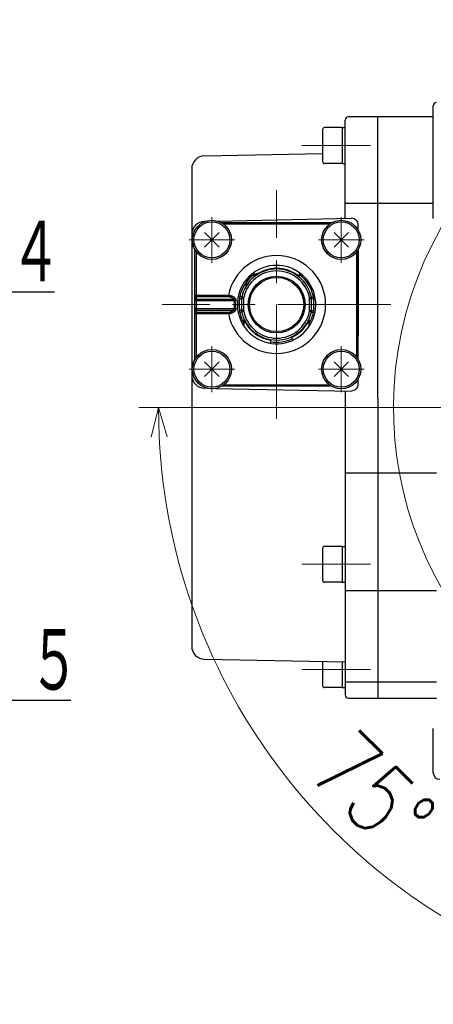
# Model space of a CAD drawing. Header units: millimetres. Extents: x 0 to 1300, y 0 to 891.
# Tile 16 of 141: x 486 to 550, y 187 to 338. Entities that reach past the tile are written whole.
import ezdxf

# ---------------------------------------------------------------- set-up
doc = ezdxf.new("R2010")
doc.units = ezdxf.units.MM
doc.header["$LTSCALE"] = 0.545669
doc.linetypes.add('CENTER', pattern=[50.8, 31.75, -6.35, 6.35, -6.35])
doc.layers.add('NoLayerName_001', color=7, linetype='Continuous')
doc.styles.get("Standard").update_dxf_attribs({"font": 'txt', "bigfont": 'extfont2'})
doc.dimstyles.get("Standard").update_dxf_attribs({"dimtxt": 2.5, "dimasz": 2.5, "dimexe": 1, "dimexo": 1, "dimtad": 1, "dimdec": 3, "dimzin": 0, "dimdsep": 46, "dimtxsty": 'Standard', "dimcen": 2.5, "dimadec": 3, "dimazin": 0, "dimtfac": 0.75, "dimtdec": 3, "dimtmove": 0, "dimatfit": 3, "dimfxl": 1, "dimarcsym": 0})

# ---------------------------------------------------------------- blocks, each defined once
blk = doc.blocks.new('DIM_0002')
at = {"color": 3, "linetype": 'Continuous', "lineweight": 13}
for points in [[(111.46, 46.33), (109.29, 42.21), (109.1, 46.86)], [(104.25, 43.56), (109.29, 42.21), (112.19, 41.43)], [(50.29, 36.8), (41.2, 2.9), (40.43, 0)], [(37.27, 5.39), (41.2, 2.9), (36.55, 3.09)]]:
    blk.add_lwpolyline(points, dxfattribs=at)
blk.add_arc((55.59, 56.6), 55.59, 345, 255, dxfattribs=at)
at = {"color": 3, "linetype": 'Continuous', "lineweight": 13, "width": 0.666667}
blk.add_text('☆２７０%%d', height=10.5, rotation=297.9916, dxfattribs=at).set_placement((97.48, 102.64))
blk = doc.blocks.new('_OPEN30')
at = {"color": 0, "linetype": 'ByBlock', "lineweight": -2}
for p, q in [((-1, 0.267949), (0, 0)), ((0, 0), (-1, -0.267949)), ((0, 0), (-1, 0))]:
    blk.add_line(p, q, dxfattribs=at)
blk = doc.blocks.new('*D31')
at = {"layer": 'Defpoints', "color": 0}
for p in [(554.18, 278.42), (554.28, 278.42), (592.16, 252.51), (592.18, 252.61), (516.09, 239.71)]:
    blk.add_point(p, dxfattribs=at)
at = {"layer": 'NoLayerName_001', "color": 0, "linetype": 'Continuous', "lineweight": 13}
for p, q in [((551.18, 278.42), (504.51, 278.42)), ((591.38, 249.61), (574.62, 187.05))]:
    blk.add_line(p, q, dxfattribs=at)
blk.add_arc((599.1, 278.42), 91.59, 182.8152, 252.1848, dxfattribs=at)
at = {"layer": 'NoLayerName_001', "color": 0, "lineweight": 13, "xscale": 4.5, "yscale": 4.5, "zscale": 4.5}
for p, rotation in [((507.51, 278.42), 91.40761007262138), ((575.4, 189.95), 343.5923899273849)]:
    blk.add_blockref('_OPEN30', p, dxfattribs=dict(at, rotation=rotation))
at = {"layer": 'NoLayerName_001', "color": 0, "lineweight": 13, "insert": (540.41, 219.43), "char_height": 10.5, "attachment_point": 5, "rotation": 315.1485}
blk.add_mtext('\\W0.8000;75%%d', dxfattribs=at)

msp = doc.modelspace()

# ---------------------------------------------------------------- linework, layer by layer
at = {"layer": 'NoLayerName_001', "color": 7, "linetype": 'Continuous', "lineweight": 25}
for p, q in [((549.59205061, 307.36239141), (549.59205061, 324.61583642)), ((549.59205061, 322.92083634), (536.60164849, 322.92083634)), ((541.10164849, 279.87083634), (541.10164849, 322.92083634)), ((535.65164849, 321.28919196), (532.95164849, 321.28919196)), ((535.65164849, 321.28919196), (535.65164849, 315.78919196)), ((535.65164849, 321.28919196), (536.10164849, 321.28919196)), ((536.10164849, 307.37916968), (536.10164849, 322.42083634)), ((532.65164849, 320.98919196), (532.65164849, 316.08919196)), ((514.56264882, 316.9590828), (532.65164849, 317.31188244)), ((535.65164849, 315.78919196), (532.95164849, 315.78919196)), ((535.65164849, 315.78919196), (536.10164849, 315.78919196)), ((512.60164849, 314.95946308), (512.60164849, 241.87960366)), ((536.10164849, 309.72579427), (549.59205061, 309.72579427)), ((514.72877226, 306.93390142), (514.55999086, 306.93038514)), ((516.55548778, 306.97195799), (537.08081968, 307.39956908)), ((538.10164849, 305.59269392), (538.10164849, 306.39978602)), ((516.81281655, 305.20719831), (514.59048096, 302.98486271)), ((514.59048096, 305.20719831), (516.81281655, 302.98486271)), ((534.39048096, 305.20719831), (536.61281655, 302.98486271)), ((536.61281655, 305.20719831), (534.39048096, 302.98486271)), ((538.10164849, 302.59936709), (538.10164849, 289.45871473)), ((516.81281655, 283.18486271), (514.59048096, 285.40719831)), ((514.59048096, 283.18486271), (516.81281655, 285.40719831)), ((534.39048096, 283.18486271), (536.61281655, 285.40719831)), ((536.61281655, 283.18486271), (534.39048096, 285.40719831)), ((538.10164849, 281.99227499), (538.10164849, 282.79936709)), ((515.03934695, 281.37005096), (514.55999086, 281.38003754)), ((516.24151297, 281.34500583), (537.07911962, 280.91088903)), ((536.10164849, 280.943753), (536.10164849, 234.42083634)), ((541.10164849, 279.87083634), (541.10164849, 233.92083081)), ((536.10164849, 268.42085029), (550.10164849, 268.42085029)), ((532.65164849, 256.86916885), (532.65164849, 251.96916885)), ((535.65164849, 257.16916885), (532.95164849, 257.16916885)), ((535.65164849, 257.16916885), (535.65164849, 251.66916885)), ((535.65164849, 257.16916885), (536.10164849, 257.16916885)), ((535.65164849, 251.66916885), (532.95164849, 251.66916885)), ((535.65164849, 251.66916885), (536.10164849, 251.66916885)), ((536.10164849, 250.42084332), (550.10164849, 250.42084332)), ((514.56264882, 239.88258988), (536.10164849, 239.46250301)), ((532.65164849, 239.53437801), (532.65164849, 235.85248072)), ((535.65164849, 239.47187801), (535.65164849, 235.55248072)), ((535.65164849, 235.55248072), (532.95164849, 235.55248072)), ((535.65164849, 235.55248072), (536.10164849, 235.55248072)), ((536.10164849, 236.42083634), (550.10164849, 236.42083634)), ((536.60164849, 233.92083634), (550.10164849, 233.92083634)), ((549.59205061, 222.49864897), (549.59205061, 229.25734465))]:
    msp.add_line(p, q, dxfattribs=at)
at = {"layer": 'NoLayerName_001', "color": 4, "linetype": 'CENTER', "lineweight": 13}
for p, q in [((529.4451685, 318.53919196), (539.97194042, 318.53919196)), ((525.60164876, 276.69603051), (525.60164876, 311.69603051)), ((515.70164876, 300.59603051), (515.70164876, 307.59603051)), ((535.50164876, 300.59603051), (535.50164876, 307.59603051)), ((512.20164876, 304.09603051), (519.20164876, 304.09603051)), ((539.00164876, 304.09603051), (532.00164876, 304.09603051)), ((543.10164876, 294.19603051), (508.10164876, 294.19603051)), ((525.60164876, 294.19603051), (525.60164876, 281.08128485)), ((515.70164876, 287.79603051), (515.70164876, 280.79603051)), ((535.50164876, 287.79603051), (535.50164876, 280.79603051)), ((512.20164876, 284.29603051), (519.20164876, 284.29603051)), ((539.00164876, 284.29603051), (532.00164876, 284.29603051)), ((529.4451685, 254.41916885), (539.97194042, 254.41916885)), ((529.4451685, 238.30248072), (539.97194042, 238.30248072))]:
    msp.add_line(p, q, dxfattribs=at)
at = {"layer": 'NoLayerName_001', "color": 60, "linetype": 'Continuous', "lineweight": 25}
for p, q in [((534.0049858, 306.69603051), (517.19831171, 306.69603051)), ((533.70164876, 306.49603051), (517.50164876, 306.49603051)), ((513.10164876, 285.79269346), (513.10164876, 302.59936755)), ((513.30164876, 302.29603051), (513.30164876, 286.09603051)), ((537.90164876, 286.09603051), (537.90164876, 302.29603051)), ((538.10164876, 285.79269346), (538.10164876, 302.59936755)), ((525.60164876, 299.72105258), (525.60164876, 300.19603051)), ((522.10164876, 299.06942768), (522.10164876, 298.37364832)), ((529.10164876, 298.37364676), (529.10164876, 299.06942768)), ((518.22863146, 295.57029458), (513.10164876, 295.57029457)), ((518.22863049, 295.57029458), (518.22863049, 295.35816254)), ((513.10164876, 294.82176644), (519.10660805, 294.82176644)), ((518.22863049, 295.35816254), (513.30164876, 295.35816254)), ((513.30164876, 295.03389847), (519.0049744, 295.03389847)), ((519.34894642, 294.79840008), (519.10639949, 294.82176644)), ((520.56737909, 295.2816773), (519.96689755, 295.41117193)), ((520.27412067, 295.34491886), (520.25164876, 295.13411366)), ((520.25164876, 295.13411366), (520.25164876, 293.25794735)), ((520.55164876, 295.13411366), (520.25164876, 295.13411366)), ((520.55164876, 295.13411366), (520.55164876, 293.25794735)), ((530.63591842, 295.2816773), (531.23639996, 295.41117193)), ((530.65164876, 295.13411366), (530.95164876, 295.13411366)), ((530.65164876, 293.25794735), (530.65164876, 295.13411366)), ((530.95164876, 293.25794735), (530.95164876, 295.13411366)), ((513.10164876, 293.57029458), (519.10659654, 293.57029458)), ((513.10164876, 292.82176644), (518.22863151, 292.82176644)), ((513.30164876, 293.35816254), (519.00497707, 293.35816254)), ((513.30164876, 293.03389847), (518.22863049, 293.03389847)), ((518.22863049, 292.82176644), (518.22863049, 293.03389847)), ((519.10639949, 293.57029458), (519.34894642, 293.59366094)), ((520.56737909, 293.11038371), (519.96689755, 292.98088909)), ((520.55164876, 293.25794735), (520.25164876, 293.25794735)), ((530.63591842, 293.11038371), (531.23639996, 292.98088909)), ((530.65164876, 293.25794735), (530.95164876, 293.25794735)), ((530.92917685, 293.04714215), (530.95164876, 293.25794735)), ((520.60164876, 292.02751232), (520.60164876, 290.87940572)), ((530.60164876, 290.87940572), (530.60164876, 292.02750587)), ((524.66304197, 288.26990046), (524.74908092, 288.81312905)), ((527.90491828, 289.25665307), (528.13735833, 288.75818378)), ((534.0049858, 281.69603051), (517.19831171, 281.69603051)), ((517.50164876, 281.89603051), (533.70164876, 281.89603051))]:
    msp.add_line(p, q, dxfattribs=at)
at = {"layer": 'NoLayerName_001', "color": 7, "linetype": 'Continuous', "lineweight": 25}
for centre, radius in [((515.70164876, 304.09603051), 3), ((515.70164876, 304.09603051), 2.75), ((535.50164876, 304.09603051), 3), ((535.50164876, 304.09603051), 2.75), ((515.70164876, 284.29603051), 3), ((515.70164876, 284.29603051), 2.75), ((535.50164876, 284.29603051), 3), ((535.50164876, 284.29603051), 2.75)]:
    msp.add_circle(centre, radius, dxfattribs=at)
at = {"layer": 'NoLayerName_001', "color": 60, "linetype": 'Continuous', "lineweight": 25}
for radius in [4.34998928, 4.15]:
    msp.add_circle((525.60164876, 294.19603051), radius, dxfattribs=at)
at = {"layer": 'NoLayerName_001', "color": 7, "linetype": 'Continuous', "lineweight": 25}
for centre, radius, start, end in [((550.09205061, 324.61583642), 0.5, 90, 180), ((536.60164849, 322.42083634), 0.5, 90, 180), ((532.95164849, 320.98919196), 0.3, 90, 180), ((514.60164849, 314.95946308), 2, 91.1173292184, 180), ((532.95164849, 316.08919196), 0.3, 180, 270), ((514.60164849, 304.93081903), 2, 91.193489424, 180), ((537.10164849, 306.39978602), 1, 0, 91.193489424), ((522.90164876, 296.93706824), 2, 91.193489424, 180), ((514.60164849, 283.37960366), 2, 180, 268.806510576), ((537.10164849, 281.99227499), 1, 268.806510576, 0), ((532.95164849, 256.86916885), 0.3, 90, 180), ((532.95164849, 251.96916885), 0.3, 180, 270), ((514.60164849, 241.8822096), 2, 180, 268.8826707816), ((532.95164849, 235.85248072), 0.3, 180, 270), ((536.60164849, 234.42083634), 0.5, 180, 270), ((550.59205061, 222.49864897), 1, 180, 270)]:
    msp.add_arc(centre, radius, start, end, dxfattribs=at)
at = {"layer": 'NoLayerName_001', "color": 60, "linetype": 'Continuous', "lineweight": 25}
for centre, radius, start, end in [((525.60164876, 294.19603051), 7.5, 190.5582600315, 169.4417400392), ((525.60164876, 294.19603051), 6, 90, 54.3145847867), ((525.60160421, 294.19589211), 6.00014114, 54.3150906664, 89.999574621), ((525.60164876, 294.19603051), 5.76428435, 127.397116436, 167.830456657), ((525.60164876, 294.19603051), 5.45, 12.169543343, 167.830456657), ((525.60164876, 294.19603051), 5.14999816, 12.169543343, 167.830456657), ((525.60171021, 294.19588928), 5.525167, 90.0006372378, 129.3070934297), ((525.60159086, 294.1958899), 5.52516627, 50.6929499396, 89.9993995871), ((525.60164876, 294.19603051), 5.76428435, 12.169543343, 52.6017519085), ((525.60164876, 294.19603051), 6.52532057, 174.4970750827, 185.5029152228), ((525.60164876, 294.19603051), 6.28165071, 174.4972506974, 185.5027493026), ((530.07629002, 294.19253448), 10.19607044, 174.7667749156, 179.9803544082), ((530.07632158, 294.19952799), 10.196102, 180.0196536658, 185.2332170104), ((522.32283946, 294.90289553), 2.41014672, 167.8254728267, 174.7717030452), ((521.25164876, 295.13411366), 1, 167.8305282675, 179.9999070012), ((529.95164876, 295.13411366), 0.70000024, 0, 12.169543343), ((529.95164876, 295.13411366), 1, 0, 12.169543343), ((528.88045805, 294.90289553), 2.41014671, 5.2282969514, 12.1745271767), ((521.12701027, 294.1925346), 10.19606766, 0.0196448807, 5.2332257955), ((521.12697496, 294.19952803), 10.19610296, 354.7667832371, 359.9803460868), ((522.32283946, 293.48916549), 2.41014671, 185.2282969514, 192.1745271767), ((525.60164876, 294.19603051), 5.76428453, 192.169543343, 209.7982422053), ((521.25164876, 293.25794735), 1, 180.0000930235, 192.1694717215), ((525.60164876, 294.19603051), 5.45, 192.169543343, 347.830456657), ((521.25164876, 293.25794735), 0.70000024, 180, 192.169543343), ((525.60164876, 294.19603051), 5.14999867, 192.169543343, 347.830456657), ((525.60164876, 294.19603051), 5.76428453, 330.1954717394, 347.830456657), ((529.95164876, 293.25794735), 0.70000024, 347.830456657, 0), ((529.95164876, 293.25794735), 1, 347.830456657, 0), ((528.88045805, 293.48916549), 2.41014672, 347.8254728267, 354.7717030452), ((525.60167702, 294.19605793), 5.52505316, 205.1802291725, 260.9997549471), ((525.60152188, 294.19615668), 5.52519361, 295.0006394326, 334.8191520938), ((525.60164876, 294.19603051), 5.76428453, 260.9995207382, 295.0000138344)]:
    msp.add_arc(centre, radius, start, end, dxfattribs=at)
at = {"layer": 'NoLayerName_001', "color": 8, "linetype": 'Continuous', "lineweight": 25}
msp.add_open_spline([(525.60528943, 299.64602835), (525.60511632, 299.64640414), (525.6046843, 299.64712507), (525.60455507, 299.6483865), (525.60435497, 299.64961715), (525.6042187, 299.65086784), (525.6040911, 299.65211074), (525.60397709, 299.65335736), (525.6038727, 299.6546078), (525.6037769, 299.65586078), (525.60368795, 299.65711476), (525.60360414, 299.6583686), (525.60352482, 299.65962179), (525.6034497, 299.66087436), (525.60337837, 299.6621265), (525.60331046, 299.66337841), (525.60324558, 299.66463028), (525.60316261, 299.66629979), (525.60306451, 299.66838744), (525.6029548, 299.67089355), (525.60285227, 299.67340051), (525.60275609, 299.67590793), (525.60266538, 299.67841549), (525.60256526, 299.68134091), (525.60245846, 299.68468425), (525.60234735, 299.68844567), (525.60224398, 299.69220731), (525.60213683, 299.69638724), (525.6020282, 299.70098547), (525.60191986, 299.70600197), (525.60181259, 299.71143668), (525.60172236, 299.71645348), (525.60166918, 299.71979812), (525.60164874, 299.72105235)], degree=3, knots=[0, 0, 0, 0, 0.001241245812, 0.002474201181, 0.003746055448, 0.004995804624, 0.006243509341, 0.007495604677, 0.008750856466, 0.010007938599, 0.011265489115, 0.012522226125, 0.013777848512, 0.015032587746, 0.016286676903, 0.017540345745, 0.018793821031, 0.020047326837, 0.02255505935, 0.025063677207, 0.02757284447, 0.030082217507, 0.032591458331, 0.035100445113, 0.038863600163, 0.042626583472, 0.046389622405, 0.050152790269, 0.055170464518, 0.060188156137, 0.065205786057, 0.071477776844, 0.07524097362, 0.07524097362, 0.07524097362, 0.07524097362], dxfattribs=at)
at = {"layer": 'NoLayerName_001', "color": 60, "linetype": 'Continuous', "lineweight": 25}
for points, knots in [([(519.20760734, 295.21385525), (519.19854401, 295.22138324), (519.18056129, 295.23662485), (519.15268913, 295.25840139), (519.12430948, 295.27952982), (519.09535519, 295.29988717), (519.06588377, 295.31949916), (519.03591931, 295.33835172), (519.00549341, 295.35644189), (518.97463273, 295.37376694), (518.94336312, 295.39033082), (518.91170761, 295.40613818), (518.87968917, 295.42119397), (518.84733069, 295.43550307), (518.81465512, 295.4490704), (518.78168509, 295.46190096), (518.74844185, 295.47400025), (518.71494387, 295.48537151), (518.68120832, 295.49601855), (518.64725206, 295.50594525), (518.61309198, 295.51515552), (518.57874492, 295.52365325), (518.54422775, 295.53144234), (518.50955727, 295.53852667), (518.47475005, 295.54491032), (518.43982256, 295.55059828), (518.40479106, 295.55559614), (518.36967166, 295.55990701), (518.33448091, 295.56354347), (518.2992338, 295.56648266), (518.263951, 295.56883399), (518.24039971, 295.56975384), (518.22863049, 295.57029458)], [0, 0, 0, 0, 0.0353458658, 0.0707098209, 0.1060893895, 0.141480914, 0.1768796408, 0.212279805, 0.247674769, 0.2830613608, 0.3184427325, 0.3538216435, 0.3891997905, 0.4245778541, 0.4599555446, 0.4953316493, 0.5307049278, 0.566076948, 0.6014495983, 0.6368241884, 0.6722014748, 0.7075816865, 0.7429645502, 0.7783493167, 0.8137349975, 0.8491207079, 0.8845051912, 0.9198867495, 0.9552632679, 0.9906322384, 1.0259907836, 1.0613356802, 1.0613356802, 1.0613356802, 1.0613356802]), ([(513.30164876, 295.35816254), (513.29908666, 295.35812776), (513.2939587, 295.35810917), (513.2862698, 295.35777487), (513.27858558, 295.35725568), (513.27091365, 295.35651729), (513.26326124, 295.3555672), (513.25563568, 295.35440171), (513.24804427, 295.35302011), (513.24049434, 295.35142089), (513.23299319, 295.34960276), (513.22554827, 295.34756435), (513.21816749, 295.34530472), (513.21086104, 295.34281802), (513.20364006, 295.34009828), (513.1965158, 295.33713969), (513.18949955, 295.33393638), (513.18260259, 295.33048249), (513.17583623, 295.32677215), (513.16921175, 295.32279953), (513.16274075, 295.31855878), (513.1564377, 295.31404695), (513.15032386, 295.30926306), (513.14442763, 295.30420793), (513.13877963, 295.29888443), (513.13341067, 295.29329533), (513.12835154, 295.2874434), (513.12363321, 295.28133134), (513.11928647, 295.27496203), (513.11534444, 295.26833989), (513.11183846, 295.26147761), (513.10879565, 295.254396), (513.10624822, 295.24711803), (513.10422256, 295.23967174), (513.1027677, 295.23209581), (513.10180728, 295.22443962), (513.10175003, 295.21930255), (513.10164876, 295.21674118)], [0, 0, 0, 0, 0.00768699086, 0.01538202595, 0.02308358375, 0.03079026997, 0.03850083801, 0.04621420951, 0.05392949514, 0.06164601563, 0.06936332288, 0.07708122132, 0.08479944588, 0.09251656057, 0.10023144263, 0.10794387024, 0.11565458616, 0.12336536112, 0.13107905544, 0.13879967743, 0.14653243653, 0.15428303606, 0.16204727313, 0.16981412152, 0.17757462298, 0.18532245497, 0.19305429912, 0.20077023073, 0.2084741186, 0.21617385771, 0.22387466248, 0.23157568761, 0.23927888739, 0.24698932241, 0.25470294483, 0.26240879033, 0.27009889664, 0.27009889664, 0.27009889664, 0.27009889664]), ([(513.30164876, 295.03389847), (513.29908666, 295.03386369), (513.2939587, 295.0338451), (513.2862698, 295.0335108), (513.27858558, 295.03299161), (513.27091365, 295.03225322), (513.26326124, 295.03130313), (513.25563568, 295.03013764), (513.24804427, 295.02875604), (513.24049434, 295.02715682), (513.23299319, 295.02533869), (513.22554827, 295.02330028), (513.21816749, 295.02104065), (513.21086104, 295.01855395), (513.20364006, 295.01583421), (513.1965158, 295.01287562), (513.18949955, 295.00967231), (513.18260259, 295.00621842), (513.17583623, 295.00250808), (513.16921175, 294.99853546), (513.16274075, 294.99429471), (513.1564377, 294.98978288), (513.15032386, 294.98499899), (513.14442763, 294.97994386), (513.13877963, 294.97462036), (513.13341067, 294.96903126), (513.12835154, 294.96317933), (513.12363321, 294.95706728), (513.11928647, 294.95069796), (513.11534444, 294.94407582), (513.11183846, 294.93721355), (513.10879565, 294.93013193), (513.10624822, 294.92285396), (513.10422256, 294.91540768), (513.1027677, 294.90783174), (513.10180728, 294.90017555), (513.10175003, 294.89503848), (513.10164876, 294.89247712)], [0, 0, 0, 0, 0.00768699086, 0.01538202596, 0.02308358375, 0.03079026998, 0.03850083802, 0.04621420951, 0.05392949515, 0.06164601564, 0.06936332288, 0.07708122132, 0.08479944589, 0.09251656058, 0.10023144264, 0.10794387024, 0.11565458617, 0.12336536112, 0.13107905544, 0.13879967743, 0.14653243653, 0.15428303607, 0.16204727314, 0.16981412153, 0.17757462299, 0.18532245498, 0.19305429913, 0.20077023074, 0.20847411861, 0.21617385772, 0.22387466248, 0.2315756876, 0.23927888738, 0.24698932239, 0.25470294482, 0.26240879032, 0.27009889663, 0.27009889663, 0.27009889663, 0.27009889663]), ([(519.0049744, 295.03389847), (518.99835749, 295.04087071), (518.98526631, 295.05496236), (518.96473912, 295.07525221), (518.9436913, 295.09501743), (518.92204484, 295.11414346), (518.89984399, 295.13263061), (518.87710036, 295.15044861), (518.85383338, 295.16757491), (518.8300615, 295.18398843), (518.80581189, 295.19968324), (518.78110922, 295.21465256), (518.75597837, 295.22889013), (518.73044414, 295.24238958), (518.70453135, 295.25514454), (518.67826463, 295.26714884), (518.65166726, 295.27839631), (518.62476377, 295.2888879), (518.59757735, 295.29862593), (518.5701308, 295.30761269), (518.5424469, 295.31585054), (518.51454845, 295.3233418), (518.48645824, 295.33008882), (518.45819883, 295.33609385), (518.42979222, 295.34135984), (518.40126063, 295.34589562), (518.37262541, 295.34971053), (518.34390779, 295.3528114), (518.31512908, 295.35521471), (518.2863103, 295.35690091), (518.25747354, 295.35798482), (518.23824179, 295.35804844), (518.22863049, 295.35816254)], [0, 0, 0, 0, 0.02883679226, 0.05769409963, 0.08656648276, 0.11544884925, 0.14433654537, 0.17322544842, 0.20211206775, 0.23099499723, 0.25987580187, 0.28875572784, 0.31763533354, 0.34651455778, 0.37539278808, 0.4042689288, 0.43314211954, 0.4620143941, 0.49088806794, 0.51976460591, 0.54864467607, 0.57752820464, 0.60641443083, 0.63530196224, 0.66418943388, 0.6930765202, 0.72196229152, 0.75084492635, 0.77972176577, 0.80858936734, 0.83744355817, 0.86627948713, 0.86627948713, 0.86627948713, 0.86627948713]), ([(519.00511114, 295.03389868), (519.00922101, 295.03587566), (519.01749147, 295.03973311), (519.0296125, 295.04610819), (519.04155996, 295.05281878), (519.05329763, 295.05991475), (519.06482803, 295.06736427), (519.07614329, 295.07515745), (519.08723832, 295.08327852), (519.0981073, 295.09171328), (519.10874457, 295.10044713), (519.11914456, 295.10946555), (519.12930185, 295.1187548), (519.13920347, 295.12831019), (519.14883683, 295.13812678), (519.15818923, 295.14819985), (519.16724835, 295.15852438), (519.17600047, 295.16909627), (519.18443709, 295.1799081), (519.19253025, 295.19096481), (519.20032442, 295.20222531), (519.20517208, 295.20995705), (519.20763848, 295.21379334)], [0, 0, 0, 0, 0.01368192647, 0.02737234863, 0.04107356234, 0.05478687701, 0.06851267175, 0.08225045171, 0.09599890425, 0.10975595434, 0.12351881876, 0.13728405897, 0.15104790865, 0.16480739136, 0.17856011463, 0.192304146, 0.2060380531, 0.21976094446, 0.23347251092, 0.24717306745, 0.26086359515, 0.27454578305, 0.27454578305, 0.27454578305, 0.27454578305]), ([(519.10639627, 294.82171792), (519.1068803, 294.82448786), (519.10791658, 294.83002071), (519.10906629, 294.83839161), (519.10995989, 294.84680068), (519.11054151, 294.85524311), (519.11080977, 294.86370426), (519.11074863, 294.87217212), (519.110346, 294.88063396), (519.10958866, 294.88907658), (519.10846465, 294.89748347), (519.10696974, 294.90583549), (519.10509949, 294.91411081), (519.10284957, 294.92228707), (519.10021569, 294.93034193), (519.09719331, 294.93825292), (519.09377867, 294.94599794), (519.08996523, 294.95355306), (519.08576054, 294.96089951), (519.08118828, 294.96802781), (519.07626869, 294.97492694), (519.0710229, 294.98158632), (519.06547173, 294.98799521), (519.05963621, 294.99414301), (519.05353586, 295.00001949), (519.04718934, 295.00561863), (519.04062159, 295.01094826), (519.03385346, 295.01601694), (519.02690743, 295.02083673), (519.01979968, 295.02540841), (519.01256951, 295.0297745), (519.00763206, 295.03247522), (519.00517978, 295.03385081)], [0, 0, 0, 0, 0.00843573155, 0.01688398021, 0.02534027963, 0.03380130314, 0.04226497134, 0.05073056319, 0.05919882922, 0.06767210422, 0.07615236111, 0.08463575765, 0.09311790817, 0.10159559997, 0.11006697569, 0.11853172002, 0.12699124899, 0.13544888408, 0.14390890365, 0.15237386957, 0.16084441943, 0.16931949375, 0.17779653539, 0.18627168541, 0.19473999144, 0.20319929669, 0.21165412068, 0.22010763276, 0.22856062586, 0.23701170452, 0.24545747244, 0.25389271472, 0.25389271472, 0.25389271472, 0.25389271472]), ([(519.20760734, 295.21385525), (519.21139381, 295.21048648), (519.21906466, 295.20384655), (519.23001917, 295.19326816), (519.24062363, 295.18232533), (519.25079252, 295.17096475), (519.26051462, 295.15921776), (519.2697593, 295.14709338), (519.27849943, 295.13460462), (519.28671572, 295.12176858), (519.29441298, 295.10861564), (519.30159357, 295.09517216), (519.30826081, 295.08146509), (519.31441773, 295.06752117), (519.32006754, 295.05336723), (519.32521347, 295.03902866), (519.32986123, 295.02452762), (519.33402483, 295.00988423), (519.33771874, 294.9951152), (519.34095772, 294.98023696), (519.34375646, 294.96526591), (519.34612971, 294.95021843), (519.348092, 294.93511087), (519.34965876, 294.91995873), (519.35084192, 294.90477481), (519.35164808, 294.88956943), (519.35208535, 294.87435177), (519.35216033, 294.85913103), (519.35188436, 294.843916), (519.35125125, 294.828717), (519.35032023, 294.81353856), (519.34937743, 294.80344743), (519.34894642, 294.79840008)], [0, 0, 0, 0, 0.01520440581, 0.03042917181, 0.04566693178, 0.06091131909, 0.07615713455, 0.09140051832, 0.10663915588, 0.12187416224, 0.13710922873, 0.15234641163, 0.16758592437, 0.18282628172, 0.19806444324, 0.21329597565, 0.22851905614, 0.24373874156, 0.2589593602, 0.27418347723, 0.28941198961, 0.30464422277, 0.31987802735, 0.33510994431, 0.35033802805, 0.36556309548, 0.38078559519, 0.39600539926, 0.41122183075, 0.42643369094, 0.4416392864, 0.45683645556, 0.45683645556, 0.45683645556, 0.45683645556]), ([(520.25164877, 295.13411366), (520.25033801, 295.13356765), (520.24774405, 295.1321838), (520.24334862, 295.13175864), (520.23900436, 295.13114531), (520.23463052, 295.13071246), (520.23025574, 295.13030468), (520.225872, 295.12994669), (520.22148761, 295.1296191), (520.21710286, 295.12931956), (520.21271715, 295.1290408), (520.20832998, 295.12877858), (520.2039414, 295.12853151), (520.19955189, 295.12829779), (520.19516183, 295.12807563), (520.19077141, 295.12786395), (520.18638067, 295.12766191), (520.18052588, 295.12740423), (520.1732065, 295.12710157), (520.1644221, 295.12676522), (520.1556368, 295.12645207), (520.1468508, 295.12615906), (520.13806422, 295.12588487), (520.1278126, 295.12558502), (520.11609573, 295.12526848), (520.1029135, 295.12494201), (520.08973065, 295.12464169), (520.07508245, 295.12433546), (520.05896878, 295.12403125), (520.04138958, 295.1237357), (520.02234489, 295.12345165), (520.00183465, 295.12318685), (519.97985886, 295.1229469), (519.95788267, 295.1227488), (519.93883638, 295.12260867), (519.92711546, 295.12254438), (519.92272012, 295.12251873)], [0, 0, 0, 0, 0.00425981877, 0.00869059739, 0.01307698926, 0.01746416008, 0.02186223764, 0.0262617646, 0.03065794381, 0.03505227, 0.03944652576, 0.04384160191, 0.04823723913, 0.05263307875, 0.05702877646, 0.06142426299, 0.0658196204, 0.07021492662, 0.07900562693, 0.08779648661, 0.09658738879, 0.10537825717, 0.11416910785, 0.12295995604, 0.13614623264, 0.14933250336, 0.16251875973, 0.17570501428, 0.19328668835, 0.21086835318, 0.22845001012, 0.25042708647, 0.27240416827, 0.29438124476, 0.31635831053, 0.32954454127, 0.32954454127, 0.32954454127, 0.32954454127]), ([(530.95164678, 295.13411366), (530.95295757, 295.13356766), (530.95555158, 295.13218384), (530.95994704, 295.13175869), (530.96429133, 295.13114534), (530.96866519, 295.13071249), (530.97304, 295.1303047), (530.97742377, 295.12994671), (530.98180819, 295.12961912), (530.98619297, 295.12931958), (530.9905787, 295.12904082), (530.9949659, 295.12877858), (530.9993545, 295.12853151), (531.00374405, 295.12829779), (531.00813413, 295.12807563), (531.01252458, 295.12786395), (531.01691535, 295.12766191), (531.02277018, 295.12740422), (531.0300896, 295.12710156), (531.03887405, 295.12676522), (531.04765942, 295.12645207), (531.05644547, 295.12615905), (531.06523211, 295.12588486), (531.07548379, 295.12558501), (531.08720073, 295.12526847), (531.10038305, 295.124942), (531.11356598, 295.12464168), (531.12821428, 295.12433546), (531.14432805, 295.12403124), (531.16190735, 295.1237357), (531.18095217, 295.12345165), (531.20146254, 295.12318685), (531.22343846, 295.12294691), (531.24541479, 295.12274881), (531.2644612, 295.12260869), (531.2761822, 295.12254441), (531.28057757, 295.12251876)], [0, 0, 0, 0, 0.0042598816, 0.00869069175, 0.01307711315, 0.01746430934, 0.02186241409, 0.02626196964, 0.03065817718, 0.03505253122, 0.03944681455, 0.04384191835, 0.04823758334, 0.05263345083, 0.05702917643, 0.06142469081, 0.06582007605, 0.07021541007, 0.07900616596, 0.08779708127, 0.09658803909, 0.10537896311, 0.11416986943, 0.12296077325, 0.13614713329, 0.14933348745, 0.16251982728, 0.17570616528, 0.19328795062, 0.21086972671, 0.2284514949, 0.25042871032, 0.27240593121, 0.29438314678, 0.31636035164, 0.32954666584, 0.32954666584, 0.32954666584, 0.32954666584]), ([(513.30164876, 293.35816254), (513.29908666, 293.35819733), (513.2939587, 293.35821592), (513.2862698, 293.35855021), (513.27858558, 293.3590694), (513.27091365, 293.3598078), (513.26326124, 293.36075788), (513.25563568, 293.36192337), (513.24804427, 293.36330497), (513.24049434, 293.3649042), (513.23299319, 293.36672232), (513.22554827, 293.36876073), (513.21816749, 293.37102036), (513.21086104, 293.37350707), (513.20364006, 293.3762268), (513.1965158, 293.37918539), (513.18949955, 293.38238871), (513.18260259, 293.38584259), (513.17583623, 293.38955293), (513.16921175, 293.39352555), (513.16274075, 293.3977663), (513.1564377, 293.40227814), (513.15032386, 293.40706202), (513.14442763, 293.41211715), (513.13877963, 293.41744065), (513.13341067, 293.42302975), (513.12835154, 293.42888168), (513.12363321, 293.43499374), (513.11928647, 293.44136305), (513.11534444, 293.44798519), (513.11183846, 293.45484747), (513.10879565, 293.46192909), (513.10624822, 293.46920705), (513.10422256, 293.47665334), (513.1027677, 293.48422927), (513.10180728, 293.49188546), (513.10175003, 293.49702253), (513.10164876, 293.4995839)], [0, 0, 0, 0, 0.00768699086, 0.01538202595, 0.02308358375, 0.03079026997, 0.03850083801, 0.04621420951, 0.05392949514, 0.06164601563, 0.06936332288, 0.07708122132, 0.08479944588, 0.09251656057, 0.10023144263, 0.10794387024, 0.11565458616, 0.12336536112, 0.13107905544, 0.13879967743, 0.14653243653, 0.15428303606, 0.16204727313, 0.16981412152, 0.17757462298, 0.18532245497, 0.19305429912, 0.20077023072, 0.20847411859, 0.21617385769, 0.22387466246, 0.23157568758, 0.23927888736, 0.24698932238, 0.25470294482, 0.26240879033, 0.27009889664, 0.27009889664, 0.27009889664, 0.27009889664]), ([(513.30164876, 293.03389847), (513.29908666, 293.03393326), (513.2939587, 293.03395185), (513.2862698, 293.03428614), (513.27858558, 293.03480533), (513.27091365, 293.03554373), (513.26326124, 293.03649381), (513.25563568, 293.03765931), (513.24804427, 293.0390409), (513.24049434, 293.04064013), (513.23299319, 293.04245826), (513.22554827, 293.04449666), (513.21816749, 293.04675629), (513.21086105, 293.049243), (513.20364006, 293.05196273), (513.1965158, 293.05492132), (513.18949955, 293.05812464), (513.18260259, 293.06157852), (513.17583623, 293.06528886), (513.16921175, 293.06926148), (513.16274075, 293.07350223), (513.1564377, 293.07801407), (513.15032386, 293.08279795), (513.14442763, 293.08785308), (513.13877963, 293.09317658), (513.13341067, 293.09876568), (513.12835155, 293.10461761), (513.12363321, 293.11072967), (513.11928648, 293.11709898), (513.11534444, 293.12372112), (513.11183847, 293.1305834), (513.10879565, 293.13766501), (513.10624822, 293.14494298), (513.10422256, 293.15238926), (513.1027677, 293.1599652), (513.10180728, 293.16762139), (513.10175003, 293.17275846), (513.10164876, 293.17531982)], [0, 0, 0, 0, 0.00768699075, 0.01538202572, 0.0230835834, 0.0307902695, 0.03850083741, 0.04621420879, 0.0539294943, 0.06164601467, 0.06936332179, 0.07708122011, 0.08479944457, 0.09251655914, 0.10023144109, 0.10794386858, 0.11565458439, 0.12336535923, 0.13107905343, 0.13879967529, 0.14653243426, 0.15428303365, 0.16204727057, 0.16981411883, 0.17757462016, 0.18532245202, 0.19305429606, 0.20077022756, 0.20847411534, 0.21617385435, 0.22387465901, 0.23157568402, 0.23927888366, 0.24698931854, 0.25470294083, 0.26240878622, 0.27009889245, 0.27009889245, 0.27009889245, 0.27009889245]), ([(518.22863049, 293.03389847), (518.23824182, 293.03401272), (518.25747363, 293.03407672), (518.28631048, 293.03516073), (518.31512936, 293.03684685), (518.34390817, 293.03924991), (518.37262589, 293.04235044), (518.4012612, 293.04616497), (518.42979287, 293.05070043), (518.45819955, 293.05596619), (518.486459, 293.06197117), (518.51454923, 293.06871828), (518.54244769, 293.07620975), (518.57013158, 293.08444788), (518.59757813, 293.09343497), (518.62476454, 293.10317332), (518.65166804, 293.11366521), (518.67826542, 293.12491292), (518.70453218, 293.13691735), (518.73044504, 293.14967237), (518.75597935, 293.16317182), (518.78111031, 293.17740933), (518.8058131, 293.19237856), (518.83006284, 293.20807326), (518.85383487, 293.22448666), (518.87710201, 293.24161284), (518.89984581, 293.25943074), (518.92204684, 293.2779178), (518.94369348, 293.29704374), (518.96474147, 293.3168089), (518.98526883, 293.33709869), (518.99836011, 293.35119032), (519.00497707, 293.35816254)], [0, 0, 0, 0, 0.02883601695, 0.05769030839, 0.08655800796, 0.11543493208, 0.14431763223, 0.17320344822, 0.20209056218, 0.23097805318, 0.25986560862, 0.28875187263, 0.31763545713, 0.34651560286, 0.37539223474, 0.40426601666, 0.43313840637, 0.46201170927, 0.49088794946, 0.51976626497, 0.54864556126, 0.57752522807, 0.6064052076, 0.63528606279, 0.66416904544, 0.69305572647, 0.72194469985, 0.75083247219, 0.77971491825, 0.80858738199, 0.83744476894, 0.86628163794, 0.86628163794, 0.86628163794, 0.86628163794]), ([(518.22863049, 292.82176644), (518.24039976, 292.82230747), (518.26395114, 292.82322806), (518.29923409, 292.82557963), (518.3344814, 292.82851873), (518.36967236, 292.83215476), (518.40479196, 292.83646502), (518.43982367, 292.84146221), (518.47475135, 292.84714955), (518.50955872, 292.85353277), (518.54422931, 292.86061698), (518.57874653, 292.86840622), (518.61309363, 292.87690429), (518.64725374, 292.88611503), (518.68121002, 292.89604227), (518.71494561, 292.90668985), (518.74844366, 292.91806159), (518.78168703, 292.93016122), (518.81465723, 292.94299193), (518.84733302, 292.95655926), (518.87969172, 292.97086828), (518.9117104, 292.98592394), (518.94336611, 293.00173118), (518.97463587, 293.01829501), (519.00549664, 293.03562012), (519.03592252, 293.05371051), (519.06588689, 293.07256345), (519.09535819, 293.09217588), (519.12431235, 293.11253368), (519.15269191, 293.13366252), (519.18056404, 293.15543937), (519.19854688, 293.17068103), (519.20761024, 293.17820906)], [0, 0, 0, 0, 0.0353450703, 0.0707038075, 0.1060729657, 0.1414496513, 0.1768313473, 0.2122159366, 0.2476017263, 0.2829874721, 0.3183723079, 0.3537552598, 0.3891355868, 0.42451302, 0.4598877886, 0.4952606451, 0.5306328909, 0.5660064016, 0.6013827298, 0.6367606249, 0.6721388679, 0.7075171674, 0.7428962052, 0.7782776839, 0.8136643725, 0.8490594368, 0.8844597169, 0.919858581, 0.9552502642, 0.9906300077, 1.0259941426, 1.0613401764, 1.0613401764, 1.0613401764, 1.0613401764]), ([(519.00511474, 293.35816504), (519.00756833, 293.3595409), (519.0125084, 293.36224209), (519.0197423, 293.36660927), (519.02685373, 293.37118215), (519.03380348, 293.37600323), (519.04057549, 293.3810732), (519.04714743, 293.38640406), (519.05349854, 293.39200429), (519.05960403, 293.39788161), (519.06544508, 293.40403013), (519.0710019, 293.41043974), (519.07625323, 293.41709996), (519.08117801, 293.42400019), (519.08575484, 293.43112994), (519.08996323, 293.43847833), (519.09377921, 293.446036), (519.09719524, 293.45378418), (519.10021817, 293.46169877), (519.10285202, 293.46975761), (519.10510158, 293.47793813), (519.10697143, 293.4862179), (519.10846614, 293.49457446), (519.10959043, 293.5029859), (519.1103488, 293.51143298), (519.11075285, 293.51989921), (519.11081537, 293.52837133), (519.11054807, 293.53683657), (519.1099666, 293.54528291), (519.10907185, 293.55369564), (519.10791965, 293.56207001), (519.10687968, 293.56760472), (519.10639406, 293.57037566)], [0, 0, 0, 0, 0.00843907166, 0.01688857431, 0.02534337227, 0.03380013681, 0.04225752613, 0.05071637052, 0.05917985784, 0.06765249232, 0.07613200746, 0.08461333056, 0.09309251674, 0.10156696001, 0.11003559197, 0.11849908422, 0.12696007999, 0.13542299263, 0.14389126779, 0.15236639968, 0.16084810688, 0.16933452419, 0.17782239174, 0.18630723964, 0.19478510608, 0.20325784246, 0.21172770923, 0.2201954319, 0.22866031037, 0.23712032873, 0.24557226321, 0.25401178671, 0.25401178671, 0.25401178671, 0.25401178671]), ([(519.20773099, 293.17829622), (519.20526291, 293.18213224), (519.20041188, 293.18986346), (519.19261275, 293.20112299), (519.18451471, 293.21217863), (519.17607331, 293.2229893), (519.16731649, 293.23355992), (519.15825277, 293.24388311), (519.14889588, 293.25395475), (519.13925814, 293.26376987), (519.12935225, 293.27332374), (519.11919081, 293.28261143), (519.10878679, 293.29162827), (519.09814562, 293.30036052), (519.08727287, 293.30879366), (519.07617418, 293.31691312), (519.06485538, 293.32470469), (519.05332156, 293.33215261), (519.04158058, 293.339247), (519.02962993, 293.34595604), (519.01750581, 293.35232959), (519.00923341, 293.35618606), (519.00512255, 293.35816254)], [0, 0, 0, 0, 0.0136842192, 0.0273767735, 0.04107935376, 0.05479294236, 0.06851785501, 0.08225378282, 0.09599983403, 0.10975457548, 0.12351607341, 0.13728193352, 0.15104917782, 0.16481404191, 0.17857309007, 0.19232354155, 0.20606332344, 0.21979112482, 0.23350645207, 0.24720968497, 0.26090213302, 0.27458609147, 0.27458609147, 0.27458609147, 0.27458609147]), ([(519.34894642, 293.59366093), (519.34937709, 293.58861358), (519.35031916, 293.57852243), (519.3512494, 293.563344), (519.35188185, 293.54814501), (519.35215727, 293.53293001), (519.35208179, 293.51770936), (519.35164401, 293.50249187), (519.35083729, 293.48728676), (519.34965347, 293.47210323), (519.34808587, 293.45695159), (519.34612262, 293.44184465), (519.34374846, 293.42679779), (519.34094901, 293.41182726), (519.33770966, 293.39694936), (519.33401588, 293.38218038), (519.32985305, 293.36753666), (519.32520683, 293.35303482), (519.32006344, 293.33869489), (519.31441685, 293.32453918), (519.30826341, 293.31059336), (519.30159956, 293.29688453), (519.29442186, 293.2834397), (519.28672661, 293.27028611), (519.2785111, 293.25745038), (519.26977, 293.24496324), (519.26052303, 293.23284149), (519.25079813, 293.22109746), (519.24062654, 293.20973959), (519.23002028, 293.19879846), (519.2190652, 293.18822058), (519.21139609, 293.18157856), (519.20761024, 293.17820906)], [0, 0, 0, 0, 0.01519707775, 0.0304026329, 0.04561446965, 0.06083086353, 0.07605058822, 0.09127294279, 0.10649777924, 0.12172553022, 0.13695700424, 0.15219030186, 0.16742204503, 0.18265015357, 0.19787400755, 0.21309454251, 0.22831434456, 0.24353774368, 0.2587697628, 0.27400843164, 0.28924915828, 0.30448879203, 0.31972578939, 0.33496036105, 0.35019461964, 0.36543238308, 0.38067498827, 0.39592029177, 0.41116449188, 0.42640233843, 0.44162730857, 0.45683177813, 0.45683177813, 0.45683177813, 0.45683177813]), ([(520.25165087, 293.25794735), (520.25034008, 293.25849336), (520.24774607, 293.25987717), (520.2433506, 293.26030232), (520.23900631, 293.26091567), (520.23463244, 293.26134853), (520.23025763, 293.26175631), (520.22587386, 293.2621143), (520.22148944, 293.26244189), (520.21710466, 293.26274144), (520.21271892, 293.2630202), (520.20833172, 293.26328243), (520.20394312, 293.2635295), (520.19955357, 293.26376322), (520.19516348, 293.26398538), (520.19077304, 293.26419706), (520.18638227, 293.2643991), (520.18052744, 293.26465679), (520.173208, 293.26495945), (520.16442355, 293.2652958), (520.15563818, 293.26560895), (520.14685213, 293.26590196), (520.13806548, 293.26617616), (520.1278138, 293.26647601), (520.11609685, 293.26679255), (520.10291453, 293.26711902), (520.08973159, 293.26741933), (520.07508329, 293.26772556), (520.05896951, 293.26802977), (520.0413902, 293.26832532), (520.02234538, 293.26860937), (520.00183499, 293.26887416), (519.97985906, 293.2691141), (519.95788272, 293.2693122), (519.9388363, 293.26945232), (519.9271153, 293.2695166), (519.92271993, 293.26954225)], [0, 0, 0, 0, 0.00425988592, 0.00869069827, 0.0130771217, 0.01746431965, 0.02186242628, 0.02626198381, 0.03065819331, 0.03505254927, 0.03944683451, 0.04384194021, 0.04823760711, 0.05263347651, 0.05702920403, 0.06142472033, 0.06582010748, 0.07021544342, 0.07900620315, 0.08779712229, 0.09658808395, 0.10537901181, 0.11416992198, 0.12296082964, 0.13614719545, 0.14933355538, 0.16251990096, 0.17570624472, 0.19328803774, 0.21086982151, 0.22845159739, 0.25042882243, 0.27240605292, 0.2943832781, 0.31636049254, 0.32954681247, 0.32954681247, 0.32954681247, 0.32954681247]), ([(530.95164874, 293.25794735), (530.95295951, 293.25849337), (530.95555346, 293.25987722), (530.95994889, 293.26030237), (530.96429315, 293.2609157), (530.96866699, 293.26134855), (530.97304177, 293.26175634), (530.97742551, 293.26211433), (530.9818099, 293.26244191), (530.98619465, 293.26274145), (530.99058036, 293.26302021), (530.99496753, 293.26328244), (530.99935611, 293.26352951), (531.00374562, 293.26376323), (531.00813568, 293.26398538), (531.0125261, 293.26419706), (531.01691684, 293.2643991), (531.02277163, 293.26465679), (531.03009101, 293.26495945), (531.03887541, 293.26529579), (531.04766071, 293.26560894), (531.05644671, 293.26590195), (531.06523329, 293.26617615), (531.07548491, 293.266476), (531.08720178, 293.26679254), (531.10038401, 293.26711901), (531.11356686, 293.26741932), (531.12821506, 293.26772555), (531.14432874, 293.26802976), (531.16190793, 293.26832531), (531.18095262, 293.26860936), (531.20146286, 293.26887416), (531.22343865, 293.26911412), (531.24541484, 293.26931222), (531.26446113, 293.26945234), (531.27618205, 293.26951663), (531.28057739, 293.26954229)], [0, 0, 0, 0, 0.00425981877, 0.00869059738, 0.01307698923, 0.01746416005, 0.02186223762, 0.02626176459, 0.03065794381, 0.03505227, 0.03944652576, 0.04384160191, 0.04823723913, 0.05263307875, 0.05702877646, 0.06142426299, 0.0658196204, 0.07021492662, 0.07900562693, 0.08779648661, 0.09658738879, 0.10537825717, 0.11416910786, 0.12295995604, 0.13614623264, 0.14933250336, 0.16251875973, 0.17570501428, 0.19328668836, 0.21086835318, 0.22845001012, 0.25042708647, 0.27240416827, 0.29438124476, 0.31635831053, 0.32954454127, 0.32954454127, 0.32954454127, 0.32954454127])]:
    msp.add_open_spline(points, degree=3, knots=knots, dxfattribs=at)

# ---------------------------------------------------------------- block references
at = {"layer": 'NoLayerName_001', "color": 3, "linetype": 'Continuous', "lineweight": 13}
msp.add_blockref('DIM_0002', (543.50842285, 221.82417297), dxfattribs=at)

# ---------------------------------------------------------------- texts
at = {"layer": 'NoLayerName_001', "color": 3, "linetype": 'Continuous', "lineweight": 13, "char_height": 10.5, "attachment_point": 7, "line_spacing_factor": 0.771429}
for s, insert in [('\\A1;\\W0.6667;４', (484.85495743, 296.74341975)), ('\\A1;\\W0.6667;５', (487.70297663, 234.2319949))]:
    msp.add_mtext(s, dxfattribs=dict(at, insert=insert))

# ---------------------------------------------------------------- dimensions: what is measured, and where the dimension line sits
at = {"layer": 'NoLayerName_001', "color": 3, "linetype": 'Continuous', "lineweight": 13}
dim = msp.add_angular_dim_2l(base=(516.08939874, 239.71158856), line1=((592.15887493, 252.51005266), (592.18475683, 252.60664524)), line2=((554.18310049, 278.42083634), (554.28310049, 278.42083634)), text='\\W0.8000;<>', dimstyle='Standard', override={"dimtxt": 10.5, "dimasz": 4.5, "dimexe": 3, "dimexo": 3, "dimgap": 3, "dimblk": 'OPEN30', "dimclrd": 0, "dimclre": 0, "dimclrt": 0, "dimazin": 2, "dimtp": 0, "dimtm": 0, "dimlwd": 13, "dimlwe": 13}, dxfattribs=at)
dim.commit()
dim.dimension.update_dxf_attribs({"geometry": '*D31', "text_midpoint": (534.5030311, 213.48657649), "dimtype": 162})

# ---------------------------------------------------------------- leaders
at = {"layer": 'NoLayerName_001', "color": 3, "linetype": 'Continuous', "lineweight": 13, "annotation_type": 0, "has_hookline": 1, "hookline_direction": 0}
for points, text_width in [([(459.38180218, 277.470561), (481.22995743, 296.11841975), (484.22995743, 296.11841975)], 6.74133705), ([(454.06351101, 261.10254383), (484.07797663, 233.6069949), (487.07797663, 233.6069949)], 6.4123206)]:
    msp.add_leader(points, dimstyle='Standard', override={"dimtxt": 10.5, "dimasz": 3, "dimldrblk": 'DOT'}, dxfattribs=dict(at, text_width=text_width))

doc.saveas('drawing.dxf')
